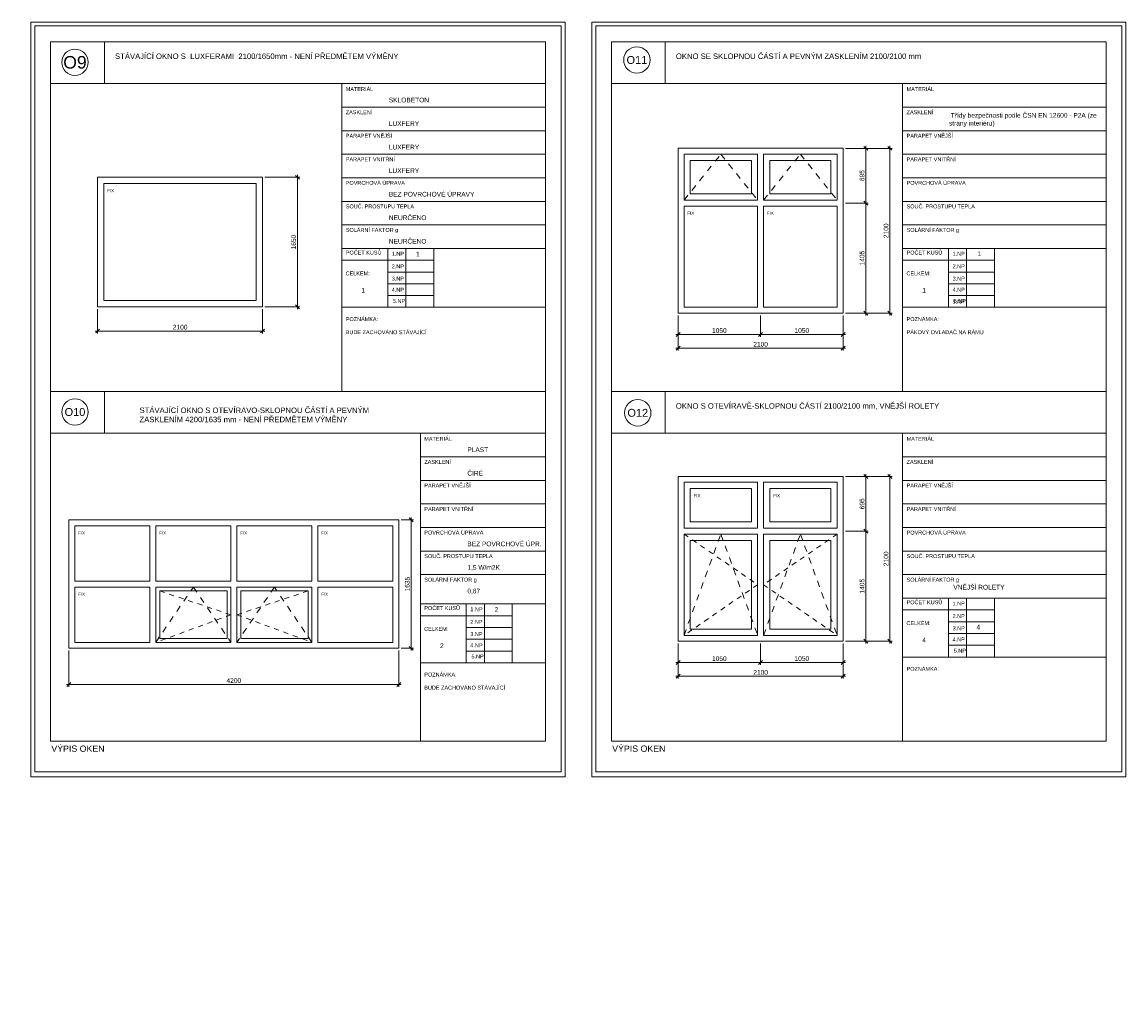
# Model space of a CAD drawing. Header units: millimetres. Extents: x 1370 to 200126, y -9734 to 86273.
# Tile 18 of 23: x 49982 to 64035, y 73678 to 86085. Entities that reach past the tile are written whole.
import ezdxf
from ezdxf.enums import TextEntityAlignment as Align

# ---------------------------------------------------------------- set-up
doc = ezdxf.new("R2010")
doc.units = ezdxf.units.MM
doc.linetypes.add('Čárka', pattern=[6.35, 3.175, -3.175])
doc.layers.get('0').update_dxf_attribs({"plot": 0})
doc.layers.add('000_NETISK', color=32, linetype='Continuous', lineweight=9, plot=False)
for name, color, linetype, lineweight in [('00_nove kce - slabe', 70, 'Continuous', 9), ('01_STAV_nove kce - slabe', 70, 'Continuous', 13), ('01_STAV_OKNA', 21, 'Continuous', 9), ('01_STAV_popis100', 4, 'Continuous', 13), ('AA_ROZPISKY', 7, 'Continuous', 15)]:
    doc.layers.add(name, color=color, linetype=linetype, lineweight=lineweight)
doc.layers.add('_ozn.místnosti', color=7, linetype='Continuous')
doc.styles.add('5.0 M50', font='arial.ttf', dxfattribs={"height": 250})
doc.styles.add('KCA', font='arial.ttf')
doc.styles.get("Standard").update_dxf_attribs({"font": 'arial.ttf'})
doc.dimstyles.new('AS20', dxfattribs={"dimtxt": 60, "dimasz": 50, "dimexe": 30, "dimexo": 30, "dimgap": 20, "dimtad": 0, "dimdec": 0, "dimrnd": 5, "dimdsep": 46, "dimtxsty": 'KCA', "dimblk1": 'OBLIQUE', "dimblk2": 'OBLIQUE', "dimsah": 1, "dimcen": 100, "dimdle": 30, "dimclrd": 256, "dimclre": 256, "dimclrt": 256, "dimadec": 0, "dimazin": 0, "dimtfac": 0.8, "dimtdec": 0, "dimtix": 1, "dimtmove": 1, "dimatfit": 0, "dimldrblk": 'OPEN', "dimfxl": 1, "dimtvp": 0.8, "dimtolj": 1, "dimlwd": -1, "dimlwe": -1, "dimarcsym": 0})

# ---------------------------------------------------------------- blocks, each defined once
blk = doc.blocks.new('BUBL1')
at = {"color": 0}
blk.add_circle((0, 0), 150, dxfattribs=at)
at = {"color": 0, "style": 'KCA'}
blk.add_attdef('x', text='', height=100, dxfattribs=at).set_placement((0, 0), align=Align.MIDDLE_CENTER)
blk = doc.blocks.new('_OBLIQUE')
at = {"color": 0, "linetype": 'ByBlock'}
blk.add_line((-0.5, -0.5), (0.5, 0.5), dxfattribs=at)
blk = doc.blocks.new('*D281')
at = {"layer": '01_STAV_popis100', "transparency": 16777216}
for p, q in [((50944, 82427), (50944, 82119)), ((53044, 82427), (53044, 82119)), ((50914, 82149), (53074, 82149))]:
    blk.add_line(p, q, dxfattribs=at)
at = {"layer": 'Defpoints', "color": 0, "transparency": 16777216}
for p in [(50944, 82457), (53044, 82457), (53044, 82149)]:
    blk.add_point(p, dxfattribs=at)
at = {"layer": '01_STAV_popis100', "transparency": 16777216, "xscale": 50, "yscale": 50, "zscale": 50, "rotation": 180}
blk.add_blockref('_OBLIQUE', (50944, 82149), dxfattribs=at)
at = {"layer": '01_STAV_popis100', "transparency": 16777216, "xscale": 50, "yscale": 50, "zscale": 50}
blk.add_blockref('_OBLIQUE', (53044, 82149), dxfattribs=at)
at = {"layer": '01_STAV_popis100', "transparency": 16777216, "insert": (51994, 82198), "char_height": 60, "attachment_point": 5, "style": 'KCA'}
blk.add_mtext('\\A1;2100', dxfattribs=at)
blk = doc.blocks.new('_OPEN')
at = {"color": 0, "linetype": 'ByBlock'}
for p, q in [((-1, 0.17), (0, 0)), ((0, 0), (-1, -0.17)), ((0, 0), (-1, 0))]:
    blk.add_line(p, q, dxfattribs=at)
blk = doc.blocks.new('*D282')
at = {"layer": '01_STAV_popis100', "transparency": 16777216}
for p, q in [((53074, 84107), (53518, 84107)), ((53488, 82427), (53488, 84137)), ((53074, 82457), (53518, 82457))]:
    blk.add_line(p, q, dxfattribs=at)
at = {"layer": 'Defpoints', "color": 0, "transparency": 16777216}
for p in [(53044, 84107), (53488, 84107), (53044, 82457)]:
    blk.add_point(p, dxfattribs=at)
at = {"layer": '01_STAV_popis100', "transparency": 16777216, "xscale": 50, "yscale": 50, "zscale": 50}
for p, rotation in [((53488, 84107), 90), ((53488, 82457), 270)]:
    blk.add_blockref('_OBLIQUE', p, dxfattribs=dict(at, rotation=rotation))
at = {"layer": '01_STAV_popis100', "transparency": 16777216, "insert": (53439, 83282), "char_height": 60, "attachment_point": 5, "rotation": 90, "style": 'KCA'}
blk.add_mtext('\\A1;1650', dxfattribs=at)
blk = doc.blocks.new('*D283')
at = {"layer": '01_STAV_popis100', "transparency": 16777216}
for p, q in [((50578, 78077), (50578, 77617)), ((54778, 78077), (54778, 77617)), ((50548, 77647), (54808, 77647))]:
    blk.add_line(p, q, dxfattribs=at)
at = {"layer": 'Defpoints', "color": 0, "transparency": 16777216}
for p in [(50578, 78107), (54778, 78107), (54778, 77647)]:
    blk.add_point(p, dxfattribs=at)
at = {"layer": '01_STAV_popis100', "transparency": 16777216, "xscale": 50, "yscale": 50, "zscale": 50, "rotation": 180}
blk.add_blockref('_OBLIQUE', (50578, 77647), dxfattribs=at)
at = {"layer": '01_STAV_popis100', "transparency": 16777216, "xscale": 50, "yscale": 50, "zscale": 50}
blk.add_blockref('_OBLIQUE', (54778, 77647), dxfattribs=at)
at = {"layer": '01_STAV_popis100', "transparency": 16777216, "insert": (52678, 77696), "char_height": 60, "attachment_point": 5, "style": 'KCA'}
blk.add_mtext('\\A1;4200', dxfattribs=at)
blk = doc.blocks.new('*D284')
at = {"layer": '01_STAV_popis100', "transparency": 16777216}
for p, q in [((54808, 79742), (54966, 79742)), ((54936, 78077), (54936, 79772)), ((54808, 78107), (54966, 78107))]:
    blk.add_line(p, q, dxfattribs=at)
at = {"layer": 'Defpoints', "color": 0, "transparency": 16777216}
for p in [(54778, 79742), (54936, 79742), (54778, 78107)]:
    blk.add_point(p, dxfattribs=at)
at = {"layer": '01_STAV_popis100', "transparency": 16777216, "xscale": 50, "yscale": 50, "zscale": 50}
for p, rotation in [((54936, 79742), 90), ((54936, 78107), 270)]:
    blk.add_blockref('_OBLIQUE', p, dxfattribs=dict(at, rotation=rotation))
at = {"layer": '01_STAV_popis100', "transparency": 16777216, "insert": (54887, 78925), "char_height": 60, "attachment_point": 5, "rotation": 90, "style": 'KCA'}
blk.add_mtext('\\A1;1635', dxfattribs=at)
blk = doc.blocks.new('*D285')
at = {"layer": '01_STAV_popis100', "transparency": 16777216}
for p, q in [((58334, 82346), (58334, 82076)), ((59384, 82346), (59384, 82076)), ((58304, 82106), (59414, 82106))]:
    blk.add_line(p, q, dxfattribs=at)
at = {"layer": 'Defpoints', "color": 0, "transparency": 16777216}
for p in [(58334, 82376), (59384, 82376), (59384, 82106)]:
    blk.add_point(p, dxfattribs=at)
at = {"layer": '01_STAV_popis100', "transparency": 16777216, "xscale": 50, "yscale": 50, "zscale": 50, "rotation": 180}
blk.add_blockref('_OBLIQUE', (58334, 82106), dxfattribs=at)
at = {"layer": '01_STAV_popis100', "transparency": 16777216, "xscale": 50, "yscale": 50, "zscale": 50}
blk.add_blockref('_OBLIQUE', (59384, 82106), dxfattribs=at)
at = {"layer": '01_STAV_popis100', "transparency": 16777216, "insert": (58859, 82155), "char_height": 60, "attachment_point": 5, "style": 'KCA'}
blk.add_mtext('\\A1;1050', dxfattribs=at)
blk = doc.blocks.new('*D286')
at = {"layer": '01_STAV_popis100', "transparency": 16777216}
for p, q in [((59384, 82346), (59384, 82076)), ((60434, 82346), (60434, 82076)), ((59354, 82106), (60464, 82106))]:
    blk.add_line(p, q, dxfattribs=at)
at = {"layer": 'Defpoints', "color": 0, "transparency": 16777216}
for p in [(59384, 82376), (60434, 82376), (60434, 82106)]:
    blk.add_point(p, dxfattribs=at)
at = {"layer": '01_STAV_popis100', "transparency": 16777216, "xscale": 50, "yscale": 50, "zscale": 50, "rotation": 180}
blk.add_blockref('_OBLIQUE', (59384, 82106), dxfattribs=at)
at = {"layer": '01_STAV_popis100', "transparency": 16777216, "xscale": 50, "yscale": 50, "zscale": 50}
blk.add_blockref('_OBLIQUE', (60434, 82106), dxfattribs=at)
at = {"layer": '01_STAV_popis100', "transparency": 16777216, "insert": (59909, 82155), "char_height": 60, "attachment_point": 5, "style": 'KCA'}
blk.add_mtext('\\A1;1050', dxfattribs=at)
blk = doc.blocks.new('*D247')
at = {"layer": '01_STAV_popis100', "transparency": 16777216}
for p, q in [((58334, 82346), (58334, 81900)), ((60434, 82346), (60434, 81900)), ((58304, 81930), (60464, 81930))]:
    blk.add_line(p, q, dxfattribs=at)
at = {"layer": 'Defpoints', "color": 0, "transparency": 16777216}
for p in [(58334, 82376), (60434, 82376), (60434, 81930)]:
    blk.add_point(p, dxfattribs=at)
at = {"layer": '01_STAV_popis100', "transparency": 16777216, "xscale": 50, "yscale": 50, "zscale": 50, "rotation": 180}
blk.add_blockref('_OBLIQUE', (58334, 81930), dxfattribs=at)
at = {"layer": '01_STAV_popis100', "transparency": 16777216, "xscale": 50, "yscale": 50, "zscale": 50}
blk.add_blockref('_OBLIQUE', (60434, 81930), dxfattribs=at)
at = {"layer": '01_STAV_popis100', "transparency": 16777216, "insert": (59384, 81980), "char_height": 60, "attachment_point": 5, "style": 'KCA'}
blk.add_mtext('\\A1;2100', dxfattribs=at)
blk = doc.blocks.new('*D287')
at = {"layer": '01_STAV_popis100', "transparency": 16777216}
for p, q in [((60464, 84476), (61060, 84476)), ((61030, 82346), (61030, 84506)), ((60464, 82376), (61060, 82376))]:
    blk.add_line(p, q, dxfattribs=at)
at = {"layer": 'Defpoints', "color": 0, "transparency": 16777216}
for p in [(60434, 84476), (61030, 84476), (60434, 82376)]:
    blk.add_point(p, dxfattribs=at)
at = {"layer": '01_STAV_popis100', "transparency": 16777216, "xscale": 50, "yscale": 50, "zscale": 50}
for p, rotation in [((61030, 84476), 90), ((61030, 82376), 270)]:
    blk.add_blockref('_OBLIQUE', p, dxfattribs=dict(at, rotation=rotation))
at = {"layer": '01_STAV_popis100', "transparency": 16777216, "insert": (60981, 83426), "char_height": 60, "attachment_point": 5, "rotation": 90, "style": 'KCA'}
blk.add_mtext('\\A1;2100', dxfattribs=at)
blk = doc.blocks.new('*D248')
at = {"layer": '01_STAV_popis100', "transparency": 16777216}
for p, q in [((60464, 83779), (60755, 83779)), ((60725, 82346), (60725, 83809)), ((60464, 82376), (60755, 82376))]:
    blk.add_line(p, q, dxfattribs=at)
at = {"layer": 'Defpoints', "color": 0, "transparency": 16777216}
for p in [(60434, 83779), (60725, 83779), (60434, 82376)]:
    blk.add_point(p, dxfattribs=at)
at = {"layer": '01_STAV_popis100', "transparency": 16777216, "xscale": 50, "yscale": 50, "zscale": 50}
for p, rotation in [((60725, 83779), 90), ((60725, 82376), 270)]:
    blk.add_blockref('_OBLIQUE', p, dxfattribs=dict(at, rotation=rotation))
at = {"layer": '01_STAV_popis100', "transparency": 16777216, "insert": (60676, 83078), "char_height": 60, "attachment_point": 5, "rotation": 90, "style": 'KCA'}
blk.add_mtext('\\A1;1405', dxfattribs=at)
blk = doc.blocks.new('*D249')
at = {"layer": '01_STAV_popis100', "transparency": 16777216}
for p, q in [((60464, 84476), (60755, 84476)), ((60725, 83749), (60725, 84506)), ((60464, 83779), (60755, 83779))]:
    blk.add_line(p, q, dxfattribs=at)
at = {"layer": 'Defpoints', "color": 0, "transparency": 16777216}
for p in [(60434, 84476), (60725, 84476), (60434, 83779)]:
    blk.add_point(p, dxfattribs=at)
at = {"layer": '01_STAV_popis100', "transparency": 16777216, "xscale": 50, "yscale": 50, "zscale": 50}
for p, rotation in [((60725, 84476), 90), ((60725, 83779), 270)]:
    blk.add_blockref('_OBLIQUE', p, dxfattribs=dict(at, rotation=rotation))
at = {"layer": '01_STAV_popis100', "transparency": 16777216, "insert": (60676, 84128), "char_height": 60, "attachment_point": 5, "rotation": 90, "style": 'KCA'}
blk.add_mtext('\\A1;695', dxfattribs=at)
blk = doc.blocks.new('*D288')
at = {"layer": '01_STAV_popis100', "transparency": 16777216}
for p, q in [((58334, 78167), (58334, 77897)), ((59384, 78167), (59384, 77897)), ((58304, 77927), (59414, 77927))]:
    blk.add_line(p, q, dxfattribs=at)
at = {"layer": 'Defpoints', "color": 0, "transparency": 16777216}
for p in [(58334, 78197), (59384, 78197), (59384, 77927)]:
    blk.add_point(p, dxfattribs=at)
at = {"layer": '01_STAV_popis100', "transparency": 16777216, "xscale": 50, "yscale": 50, "zscale": 50, "rotation": 180}
blk.add_blockref('_OBLIQUE', (58334, 77927), dxfattribs=at)
at = {"layer": '01_STAV_popis100', "transparency": 16777216, "xscale": 50, "yscale": 50, "zscale": 50}
blk.add_blockref('_OBLIQUE', (59384, 77927), dxfattribs=at)
at = {"layer": '01_STAV_popis100', "transparency": 16777216, "insert": (58859, 77976), "char_height": 60, "attachment_point": 5, "style": 'KCA'}
blk.add_mtext('\\A1;1050', dxfattribs=at)
blk = doc.blocks.new('*D289')
at = {"layer": '01_STAV_popis100', "transparency": 16777216}
for p, q in [((59384, 78167), (59384, 77897)), ((60434, 78167), (60434, 77897)), ((59354, 77927), (60464, 77927))]:
    blk.add_line(p, q, dxfattribs=at)
at = {"layer": 'Defpoints', "color": 0, "transparency": 16777216}
for p in [(59384, 78197), (60434, 78197), (60434, 77927)]:
    blk.add_point(p, dxfattribs=at)
at = {"layer": '01_STAV_popis100', "transparency": 16777216, "xscale": 50, "yscale": 50, "zscale": 50, "rotation": 180}
blk.add_blockref('_OBLIQUE', (59384, 77927), dxfattribs=at)
at = {"layer": '01_STAV_popis100', "transparency": 16777216, "xscale": 50, "yscale": 50, "zscale": 50}
blk.add_blockref('_OBLIQUE', (60434, 77927), dxfattribs=at)
at = {"layer": '01_STAV_popis100', "transparency": 16777216, "insert": (59909, 77976), "char_height": 60, "attachment_point": 5, "style": 'KCA'}
blk.add_mtext('\\A1;1050', dxfattribs=at)
blk = doc.blocks.new('*D250')
at = {"layer": '01_STAV_popis100', "transparency": 16777216}
for p, q in [((58334, 78167), (58334, 77721)), ((60434, 78167), (60434, 77721)), ((58304, 77751), (60464, 77751))]:
    blk.add_line(p, q, dxfattribs=at)
at = {"layer": 'Defpoints', "color": 0, "transparency": 16777216}
for p in [(58334, 78197), (60434, 78197), (60434, 77751)]:
    blk.add_point(p, dxfattribs=at)
at = {"layer": '01_STAV_popis100', "transparency": 16777216, "xscale": 50, "yscale": 50, "zscale": 50, "rotation": 180}
blk.add_blockref('_OBLIQUE', (58334, 77751), dxfattribs=at)
at = {"layer": '01_STAV_popis100', "transparency": 16777216, "xscale": 50, "yscale": 50, "zscale": 50}
blk.add_blockref('_OBLIQUE', (60434, 77751), dxfattribs=at)
at = {"layer": '01_STAV_popis100', "transparency": 16777216, "insert": (59384, 77800), "char_height": 60, "attachment_point": 5, "style": 'KCA'}
blk.add_mtext('\\A1;2100', dxfattribs=at)
blk = doc.blocks.new('*D290')
at = {"layer": '01_STAV_popis100', "transparency": 16777216}
for p, q in [((60464, 80297), (61060, 80297)), ((61030, 78167), (61030, 80327)), ((60464, 78197), (61060, 78197))]:
    blk.add_line(p, q, dxfattribs=at)
at = {"layer": 'Defpoints', "color": 0, "transparency": 16777216}
for p in [(60434, 80297), (61030, 80297), (60434, 78197)]:
    blk.add_point(p, dxfattribs=at)
at = {"layer": '01_STAV_popis100', "transparency": 16777216, "xscale": 50, "yscale": 50, "zscale": 50}
for p, rotation in [((61030, 80297), 90), ((61030, 78197), 270)]:
    blk.add_blockref('_OBLIQUE', p, dxfattribs=dict(at, rotation=rotation))
at = {"layer": '01_STAV_popis100', "transparency": 16777216, "insert": (60981, 79247), "char_height": 60, "attachment_point": 5, "rotation": 90, "style": 'KCA'}
blk.add_mtext('\\A1;2100', dxfattribs=at)
blk = doc.blocks.new('*D251')
at = {"layer": '01_STAV_popis100', "transparency": 16777216}
for p, q in [((60464, 79600), (60755, 79600)), ((60725, 78167), (60725, 79630)), ((60464, 78197), (60755, 78197))]:
    blk.add_line(p, q, dxfattribs=at)
at = {"layer": 'Defpoints', "color": 0, "transparency": 16777216}
for p in [(60434, 79600), (60725, 79600), (60434, 78197)]:
    blk.add_point(p, dxfattribs=at)
at = {"layer": '01_STAV_popis100', "transparency": 16777216, "xscale": 50, "yscale": 50, "zscale": 50}
for p, rotation in [((60725, 79600), 90), ((60725, 78197), 270)]:
    blk.add_blockref('_OBLIQUE', p, dxfattribs=dict(at, rotation=rotation))
at = {"layer": '01_STAV_popis100', "transparency": 16777216, "insert": (60676, 78898), "char_height": 60, "attachment_point": 5, "rotation": 90, "style": 'KCA'}
blk.add_mtext('\\A1;1405', dxfattribs=at)
blk = doc.blocks.new('*D252')
at = {"layer": '01_STAV_popis100', "transparency": 16777216}
for p, q in [((60464, 80297), (60755, 80297)), ((60725, 79570), (60725, 80327)), ((60464, 79600), (60755, 79600))]:
    blk.add_line(p, q, dxfattribs=at)
at = {"layer": 'Defpoints', "color": 0, "transparency": 16777216}
for p in [(60434, 80297), (60725, 80297), (60434, 79600)]:
    blk.add_point(p, dxfattribs=at)
at = {"layer": '01_STAV_popis100', "transparency": 16777216, "xscale": 50, "yscale": 50, "zscale": 50}
for p, rotation in [((60725, 80297), 90), ((60725, 79600), 270)]:
    blk.add_blockref('_OBLIQUE', p, dxfattribs=dict(at, rotation=rotation))
at = {"layer": '01_STAV_popis100', "transparency": 16777216, "insert": (60676, 79948), "char_height": 60, "attachment_point": 5, "rotation": 90, "style": 'KCA'}
blk.add_mtext('\\A1;695', dxfattribs=at)

msp = doc.modelspace()

# ---------------------------------------------------------------- linework, layer by layer
at = {"layer": '000_NETISK', "color": 7, "ltscale": 1000}
for points in [[(50095, 86084.8), (50095, 76467.7), (56895, 76467.7), (56895, 86084.8)], [(50095, 76467.7), (56895, 76467.7), (56895, 86084.8), (50095, 86084.8)], [(50145, 86034.8), (50145, 76535.3), (56845, 76535.3), (56845, 86034.8)], [(57235, 86084.8), (57235, 76467.7), (64035, 76467.7), (64035, 86084.8)], [(57235, 76467.7), (64035, 76467.7), (64035, 86084.8), (57235, 86084.8)], [(57285, 86034.8), (57285, 76535.3), (63985, 76535.3), (63985, 86034.8)]]:
    msp.add_lwpolyline(points, close=True, dxfattribs=at)
at = {"layer": '00_nove kce - slabe', "color": 7, "linetype": 'Čárka', "ltscale": 20}
for points in [[(58409, 79562.1), (59346.5, 78917.1), (58409, 78272.1)], [(60359, 79562.1), (59421.5, 78917.1), (60359, 78272.1)], [(51734.5, 78837), (52640.8, 78534.5), (51684.5, 78182)], [(53622, 78837), (52715.8, 78534.5), (53672, 78182)]]:
    msp.add_lwpolyline(points, dxfattribs=at)
at = {"layer": '01_STAV_nove kce - slabe', "color": 7}
for points in [[(58334, 84476.4), (58334, 82376.4), (60434, 82376.4), (60434, 84476.4)], [(58409, 84401.4), (58409, 83816.4), (59346.5, 83816.4), (59346.5, 84401.4)], [(58489, 84321.4), (58489, 83896.4), (59266.5, 83896.4), (59266.5, 84321.4)], [(60359, 84401.4), (60359, 83816.4), (59421.5, 83816.4), (59421.5, 84401.4)], [(60279, 84321.4), (60279, 83896.4), (59501.5, 83896.4), (59501.5, 84321.4)], [(50943.6, 84107.5), (50943.6, 82457.5), (53043.6, 82457.5), (53043.6, 84107.5)], [(51023.6, 84027.5), (51023.6, 82537.5), (52963.6, 82537.5), (52963.6, 84027.5)], [(59346.5, 83741.4), (58409, 83741.4), (58409, 82451.4), (59346.5, 82451.4)], [(60359, 83741.4), (59421.5, 83741.4), (59421.5, 82451.4), (60359, 82451.4)], [(58334, 80297.1), (58334, 78197.1), (60434, 78197.1), (60434, 80297.1)], [(58409, 80222.1), (58409, 79637.1), (59346.5, 79637.1), (59346.5, 80222.1)], [(58489, 80142.1), (58489, 79717.1), (59266.5, 79717.1), (59266.5, 80142.1)], [(60359, 80222.1), (60359, 79637.1), (59421.5, 79637.1), (59421.5, 80222.1)], [(60279, 80142.1), (60279, 79717.1), (59501.5, 79717.1), (59501.5, 80142.1)], [(54778.3, 78107), (50578.3, 78107), (50578.3, 79742), (54778.3, 79742)], [(51609.5, 78962), (50653.3, 78962), (50653.3, 79667), (51609.5, 79667)], [(52640.8, 78962), (51684.5, 78962), (51684.5, 79667), (52640.8, 79667)], [(53672, 78962), (52715.8, 78962), (52715.8, 79667), (53672, 79667)], [(54703.3, 78962), (53747, 78962), (53747, 79667), (54703.3, 79667)], [(59346.5, 79562.1), (58409, 79562.1), (58409, 78272.1), (59346.5, 78272.1)], [(60359, 79562.1), (59421.5, 79562.1), (59421.5, 78272.1), (60359, 78272.1)], [(59266.5, 79482.1), (58489, 79482.1), (58489, 78352.1), (59266.5, 78352.1)], [(60279, 79482.1), (59501.5, 79482.1), (59501.5, 78352.1), (60279, 78352.1)], [(51609.5, 78182), (50653.3, 78182), (50653.3, 78887), (51609.5, 78887)], [(52640.8, 78182), (51684.5, 78182), (51684.5, 78887), (52640.8, 78887)], [(53672, 78182), (52715.8, 78182), (52715.8, 78887), (53672, 78887)], [(54703.3, 78182), (53747, 78182), (53747, 78887), (54703.3, 78887)], [(52590.8, 78232), (51734.5, 78232), (51734.5, 78837), (52590.8, 78837)], [(53622, 78232), (52765.8, 78232), (52765.8, 78837), (53622, 78837)]]:
    msp.add_lwpolyline(points, close=True, dxfattribs=at)
at = {"layer": '01_STAV_nove kce - slabe', "color": 7, "linetype": 'Čárka', "ltscale": 25}
for points in [[(58409, 83816.4), (58877.7, 84401.4), (59346.5, 83816.4)], [(59421.5, 83816.4), (59890.2, 84401.4), (60359, 83816.4)], [(58409, 78272.1), (58877.7, 79562.1), (59346.5, 78272.1)], [(59421.5, 78272.1), (59890.2, 79562.1), (60359, 78272.1)], [(51684.5, 78182), (52162.7, 78887), (52640.8, 78182)], [(53672, 78182), (53193.9, 78887), (52715.8, 78182)]]:
    msp.add_lwpolyline(points, dxfattribs=at)
at = {"layer": '01_STAV_popis100', "color": 7, "ltscale": 1000}
for p, q in [((51030, 85834.8), (51030, 85300.8)), ((58170, 85834.8), (58170, 85300.8)), ((50345, 85300.8), (56645, 85300.8)), ((54052, 85300.8), (54052, 81377.3)), ((57485, 85300.8), (63785, 85300.8)), ((61192, 85300.8), (61192, 81377.3)), ((61192, 85300.8), (61192, 81377.3)), ((54052, 85000.8), (56645, 85000.8)), ((61192, 85000.8), (63785, 85000.8)), ((61192, 85000.8), (63785, 85000.8)), ((54052, 84700.8), (56645, 84700.8)), ((61192, 84700.8), (63785, 84700.8)), ((61192, 84700.8), (63785, 84700.8)), ((54052, 84400.8), (56645, 84400.8)), ((61192, 84400.8), (63785, 84400.8)), ((61192, 84400.8), (63785, 84400.8)), ((54052, 84100.8), (56645, 84100.8)), ((61192, 84100.8), (63785, 84100.8)), ((61192, 84100.8), (63785, 84100.8)), ((54052, 83800.8), (56645, 83800.8)), ((61192, 83800.8), (63785, 83800.8)), ((61192, 83800.8), (63785, 83800.8)), ((54052, 83500.8), (56645, 83500.8)), ((61192, 83500.8), (63785, 83500.8)), ((61192, 83500.8), (63785, 83500.8)), ((54052, 83200.8), (56645, 83200.8)), ((54637.5, 83200.8), (54637.5, 82450.8)), ((54867, 83200.8), (54867, 82450.8)), ((55223, 83200.8), (55223, 82450.8)), ((61192, 83200.8), (63785, 83200.8)), ((61192, 83200.8), (63785, 83200.8)), ((61777.5, 83200.8), (61777.5, 82450.8)), ((61777.5, 83200.8), (61777.5, 82450.8)), ((62007, 83200.8), (62007, 82450.8)), ((62007, 83200.8), (62007, 82450.8)), ((62363, 83200.8), (62363, 82450.8)), ((62363, 83200.8), (62363, 82450.8)), ((54052, 83050.8), (55223, 83050.8)), ((61192, 83050.8), (62363, 83050.8)), ((61192, 83050.8), (62363, 83050.8)), ((54637.5, 82900.8), (55223, 82900.8)), ((61777.5, 82900.8), (62363, 82900.8)), ((61777.5, 82900.8), (62363, 82900.8)), ((54637.5, 82750.8), (55223, 82750.8)), ((61777.5, 82750.8), (62363, 82750.8)), ((61777.5, 82750.8), (62363, 82750.8)), ((54637.5, 82600.8), (55223, 82600.8)), ((61777.5, 82600.8), (62363, 82600.8)), ((61777.5, 82600.8), (62363, 82600.8)), ((54052, 82450.8), (56645, 82450.8)), ((61192, 82450.8), (63785, 82450.8)), ((61192, 82450.8), (63785, 82450.8)), ((50345, 81379.8), (56645, 81379.8)), ((51030, 81379.8), (51030, 80845.8)), ((57485, 81379.8), (63785, 81379.8)), ((58170, 81379.8), (58170, 80845.8)), ((50345, 80845.8), (56645, 80845.8)), ((55052, 80845.8), (55052, 76922.3)), ((57485, 80845.8), (63785, 80845.8)), ((61192, 80845.8), (61192, 76922.3)), ((55052, 80545.8), (56645, 80545.8)), ((61192, 80545.8), (63785, 80545.8)), ((55052, 80245.8), (56645, 80245.8)), ((61192, 80245.8), (63785, 80245.8)), ((55052, 79945.8), (56645, 79945.8)), ((61192, 79945.8), (63785, 79945.8)), ((55052, 79645.8), (56645, 79645.8)), ((61192, 79645.8), (63785, 79645.8)), ((55052, 79345.8), (56645, 79345.8)), ((61192, 79345.8), (63785, 79345.8)), ((55052, 79045.8), (56645, 79045.8)), ((61192, 79045.8), (63785, 79045.8)), ((61192, 78745.8), (63785, 78745.8)), ((61777.5, 78745.8), (61777.5, 77995.8)), ((62007, 78745.8), (62007, 77995.8)), ((62363, 78745.8), (62363, 77995.8)), ((55052, 78672.3), (56645, 78672.3)), ((55637.5, 78672.3), (55637.5, 77922.3)), ((55867, 78672.3), (55867, 77922.3)), ((56223, 78672.3), (56223, 77922.3)), ((61192, 78595.8), (62363, 78595.8)), ((55052, 78522.3), (56223, 78522.3)), ((61777.5, 78445.8), (62363, 78445.8)), ((55637.5, 78372.3), (56223, 78372.3)), ((61777.5, 78295.8), (62363, 78295.8)), ((55637.5, 78222.3), (56223, 78222.3)), ((61777.5, 78145.8), (62363, 78145.8)), ((55637.5, 78072.3), (56223, 78072.3)), ((55052, 77922.3), (56645, 77922.3)), ((61192, 77995.8), (63785, 77995.8)), ((57485, 76924.8), (63785, 76924.8))]:
    msp.add_line(p, q, dxfattribs=at)
for points in [[(50345, 85834.8), (50345, 76924.8), (56645, 76924.8), (56645, 85834.8)], [(57485, 85834.8), (57485, 76924.8), (63785, 76924.8), (63785, 85834.8)]]:
    msp.add_lwpolyline(points, close=True, dxfattribs=at)

# ---------------------------------------------------------------- block references
at = {"layer": '01_STAV_OKNA', "color": 7}
ref = msp.add_blockref('BUBL1', (50655.2, 85572.3), dxfattribs=dict(at, xscale=1.119999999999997, yscale=1.119999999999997, zscale=1.119999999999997, rotation=359.994372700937))
ref.add_attrib('x', 'O9', dxfattribs={"layer": '0', "height": 160, "rotation": 359.99437, "style": 'KCA'}).set_placement((50655.2, 85572.3), align=Align.MIDDLE_CENTER)
ref = msp.add_blockref('BUBL1', (57809.3, 85602), dxfattribs=dict(at, xscale=1.119999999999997, yscale=1.119999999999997, zscale=1.119999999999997, rotation=359.994372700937))
ref.add_attrib('x', 'O11', dxfattribs={"layer": '0', "height": 100, "rotation": 359.99437, "style": 'KCA'}).set_placement((57809.3, 85602), align=Align.MIDDLE_CENTER)
ref = msp.add_blockref('BUBL1', (50655.2, 81117.3), dxfattribs=dict(at, xscale=1.119999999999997, yscale=1.119999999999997, zscale=1.119999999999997, rotation=359.994372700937))
ref.add_attrib('x', 'O10', dxfattribs={"layer": '0', "height": 100, "rotation": 359.99437, "style": 'KCA'}).set_placement((50655.2, 81117.3), align=Align.MIDDLE_CENTER)
ref = msp.add_blockref('BUBL1', (57820.3, 81106.9), dxfattribs=dict(at, xscale=1.119999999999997, yscale=1.119999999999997, zscale=1.119999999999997, rotation=359.994372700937))
ref.add_attrib('x', 'O12', dxfattribs={"layer": '0', "height": 100, "rotation": 359.99437, "style": 'KCA'}).set_placement((57820.3, 81106.9), align=Align.MIDDLE_CENTER)

# ---------------------------------------------------------------- texts
at = {"layer": '_ozn.místnosti', "color": 7, "attachment_point": 1, "rotation": 359.99437, "style": '5.0 M50'}
for s, width, gutter_width, heights, insert, char_height in [('\\A1;STÁVAJÍCÍ OKNO S  LUXFERAMI  2100/1650mm - NENÍ PŘEDMĚTEM VÝMĚNY', 4481.169, 1250, [0], (51165.3, 85684.3), 70), ('\\A1;OKNO SE SKLOPNOU ČÁSTÍ A PEVNÝM ZASKLENÍM 2100/2100 mm', 3185.769, 1250, [0], (58305.3, 85684.3), 70), ('MATERIÁL', 672.312, 1250, [0], (54103, 85255.9), 50), ('MATERIÁL', 672.312, 1250, [0], (61243, 85255.9), 50), ('SKLOBETON', 1442.998, 1250, [0], (54650.5, 85121.8), 60), ('ZASKLENÍ', 672.312, 1250, [0], (54103, 84961.4), 50), ('ZASKLENÍ', 672.312, 1250, [0], (61243, 84961.4), 50), ('ZASKLENÍ', 672.312, 1250, [0], (61243, 84961.4), 50), (' Třídy bezpečnosti podle ČSN EN 12600 - P2A (ze strany interiéru)', 1944.94, 1250, [250.9], (61781.8, 84926.6), 60), ('LUXFERY', 1442.998, 1250, [0], (54650.5, 84821.8), 60), ('PARAPET VNĚJŠÍ', 942.754, 1250, [0], (54103, 84661.4), 50), ('PARAPET VNĚJŠÍ', 942.754, 1250, [0], (61243, 84661.4), 50), ('PARAPET VNĚJŠÍ', 942.754, 1250, [0], (61243, 84661.4), 50), ('LUXFERY', 1442.998, 1250, [0], (54650.5, 84521.8), 60), ('PARAPET VNITŘNÍ', 942.754, 1250, [0], (54103, 84361.4), 50), ('PARAPET VNITŘNÍ', 942.754, 1250, [0], (61243, 84361.4), 50), ('PARAPET VNITŘNÍ', 942.754, 1250, [0], (61243, 84361.4), 50), ('LUXFERY', 1442.998, 1250, [0], (54650.5, 84221.8), 60), ('POVRCHOVÁ ÚPRAVA', 1088.492, 1250, [0], (54103, 84061.4), 50), ('POVRCHOVÁ ÚPRAVA', 1088.492, 1250, [0], (61243, 84061.4), 50), ('POVRCHOVÁ ÚPRAVA', 1088.492, 1250, [0], (61243, 84061.4), 50), ('FIX', 705.887, 12.5, [0], (51066.5, 83957.5), 40), ('BEZ POVRCHOVÉ ÚPRAVY', 1442.998, 1250, [0], (54650.5, 83921.8), 60), ('SOUČ. PROSTUPU TEPLA', 942.754, 1250, [0], (54103, 83761.4), 50), ('SOUČ. PROSTUPU TEPLA', 942.754, 1250, [0], (61243, 83761.4), 50), ('SOUČ. PROSTUPU TEPLA', 942.754, 1250, [0], (61243, 83761.4), 50), ('NEURČENO', 1442.998, 1250, [0], (54650.5, 83621.8), 60), ('FIX', 705.887, 12.5, [0], (58451.9, 83671.4), 40), ('FIX', 705.887, 12.5, [0], (59464.4, 83671.4), 40), ('SOLÁRNÍ FAKTOR g', 942.754, 1250, [0], (54103, 83461.4), 50), ('SOLÁRNÍ FAKTOR g', 942.754, 1250, [0], (61243, 83461.4), 50), ('SOLÁRNÍ FAKTOR g', 942.754, 1250, [0], (61243, 83461.4), 50), ('NEURČENO', 1442.998, 1250, [0], (54650.5, 83321.8), 60), ('POČET KUSŮ', 942.754, 1250, [0], (54103, 83173.4), 50), ('1.NP', 942.754, 1250, [0], (54688.5, 83157.9), 50), ('1', 1526.496, 1250, [60.2], (54997.9, 83160.1), 60), ('POČET KUSŮ', 942.754, 1250, [0], (61243, 83173.4), 50), ('POČET KUSŮ', 942.754, 1250, [0], (61243, 83173.4), 50), ('1.NP', 942.754, 1250, [0], (61828.5, 83157.9), 50), ('1.NP', 942.754, 1250, [0], (61828.5, 83157.9), 50), ('1', 1526.496, 1250, [60.2], (62146.5, 83162.8), 60), ('2.NP', 942.754, 1250, [0], (54688.5, 82997.8), 50), ('2.NP', 942.754, 1250, [0], (61828.5, 82997.8), 50), ('2.NP', 942.754, 1250, [0], (61828.5, 82997.8), 50), ('CELKEM:', 942.754, 1250, [0], (54101, 82907.9), 50), ('3.NP', 942.754, 1250, [0], (54688.5, 82841.4), 50), ('CELKEM:', 942.754, 1250, [0], (61241, 82907.9), 50), ('CELKEM:', 942.754, 1250, [0], (61241, 82907.9), 50), ('3.NP', 942.754, 1250, [0], (61828.5, 82841.4), 50), ('3.NP', 942.754, 1250, [0], (61828.5, 82841.4), 50), ('1', 1526.496, 1250, [0], (54302.5, 82698.3), 60), ('4.NP', 942.754, 1250, [0], (54688.5, 82699.8), 50), ('1', 1526.496, 1250, [0], (61442.5, 82698.3), 60), ('4.NP', 942.754, 1250, [0], (61828.5, 82699.8), 50), ('4.NP', 942.754, 1250, [0], (61828.5, 82699.8), 50), ('5.NP', 942.754, 1250, [0], (54703, 82556.5), 50), ('5.NP', 942.754, 1250, [0], (61828.5, 82548.1), 50), ('5.NP', 942.754, 1250, [0], (61843, 82556.5), 50), ('POZNÁMKA:\\P\\PBUDE ZACHOVÁNO STÁVAJÍCÍ', 1737.205, 1250, [399.7], (54103, 82325.6), 50), ('POZNÁMKA:', 942.754, 1250, [0], (61243, 82325.6), 50), ('POZNÁMKA: \\P\\PPÁKOVÝ OVLADAČ NA RÁMU', 2001.001, 1250, [462.5], (61243, 82325.6), 50), ('\\A1;OKNO S OTEVÍRAVĚ-SKLOPNOU ČÁSTÍ 2100/2100 mm, VNĚJŠÍ ROLETY', 3185.769, 1250, [0], (58305.3, 81229.3), 70), ('\\A1;STÁVAJÍCÍ OKNO S OTEVÍRAVO-SKLOPNOU ČÁSTÍ A PEVNÝM ZASKLENÍM 4200/1635 mm - NENÍ PŘEDMĚTEM VÝMĚNY', 3185.769, 1250, [0], (51477, 81174), 70), ('MATERIÁL', 672.312, 1250, [0], (55103, 80800.9), 50), ('MATERIÁL', 672.312, 1250, [0], (61243, 80800.9), 50), ('PLAST', 1442.998, 1250, [0], (55650.5, 80666.8), 60), ('ZASKLENÍ', 672.312, 1250, [0], (55103, 80506.4), 50), ('ČIRÉ', 1442.998, 1250, [0], (55650.5, 80366.8), 60), ('ZASKLENÍ', 672.312, 1250, [0], (61243, 80506.4), 50), ('PARAPET VNĚJŠÍ', 942.754, 1250, [0], (55103, 80206.4), 50), ('PARAPET VNĚJŠÍ', 942.754, 1250, [0], (61243, 80206.4), 50), ('FIX', 705.887, 12.5, [0], (58531.9, 80072.1), 40), ('FIX', 705.887, 12.5, [0], (59544.4, 80072.1), 40), ('PARAPET VNITŘNÍ', 942.754, 1250, [0], (55103, 79906.4), 50), ('PARAPET VNITŘNÍ', 942.754, 1250, [0], (61243, 79906.4), 50), ('FIX', 705.887, 12.5, [0], (50696.2, 79597), 40), ('FIX', 705.887, 12.5, [0], (51727.4, 79597), 40), ('FIX', 705.887, 12.5, [0], (52758.7, 79597), 40), ('FIX', 705.887, 12.5, [0], (53789.9, 79597), 40), ('POVRCHOVÁ ÚPRAVA', 1088.492, 1250, [0], (55103, 79606.4), 50), ('POVRCHOVÁ ÚPRAVA', 1088.492, 1250, [0], (61243, 79606.4), 50), ('BEZ POVRCHOVÉ ÚPR.', 1442.998, 1250, [0], (55650.5, 79466.8), 60), ('SOUČ. PROSTUPU TEPLA', 942.754, 1250, [0], (55103, 79306.4), 50), ('SOUČ. PROSTUPU TEPLA', 942.754, 1250, [0], (61243, 79306.4), 50), ('1,5 W/m2K', 1442.998, 1250, [0], (55650.5, 79166.8), 60), ('SOLÁRNÍ FAKTOR g', 942.754, 1250, [0], (55103, 79006.4), 50), ('SOLÁRNÍ FAKTOR g', 942.754, 1250, [0], (61243, 79006.4), 50), ('0,67', 1442.998, 1250, [0], (55650.5, 78866.8), 60), ('VNĚJŠÍ ROLETY', 1944.94, 1250, [250.9], (61837.6, 78915.8), 60), ('FIX', 705.887, 12.5, [0], (50696.2, 78817), 40), ('FIX', 705.887, 12.5, [0], (53789.9, 78817), 40), ('POČET KUSŮ', 942.754, 1250, [0], (61243, 78718.4), 50), ('1.NP', 942.754, 1250, [0], (61828.5, 78702.9), 50), ('POČET KUSŮ', 942.754, 1250, [0], (55103, 78644.9), 50), ('1.NP', 942.754, 1250, [0], (55688.5, 78629.4), 50), ('2', 1526.496, 1250, [60.2], (55997.9, 78631.6), 60), ('2.NP', 942.754, 1250, [0], (55688.5, 78469.3), 50), ('CELKEM:', 942.754, 1250, [0], (61241, 78452.9), 50), ('2.NP', 942.754, 1250, [0], (61828.5, 78542.8), 50), ('CELKEM:', 942.754, 1250, [0], (55101, 78379.4), 50), ('3.NP', 942.754, 1250, [0], (55688.5, 78312.9), 50), ('3.NP', 942.754, 1250, [0], (61828.5, 78386.4), 50), ('4', 1526.496, 1250, [60.2], (62132.1, 78406), 60), ('2', 1526.496, 1250, [0], (55302.5, 78169.8), 60), ('4.NP', 942.754, 1250, [0], (55688.5, 78171.3), 50), ('4', 1526.496, 1250, [0], (61442.5, 78243.3), 60), ('4.NP', 942.754, 1250, [0], (61828.5, 78244.8), 50), ('5.NP', 942.754, 1250, [0], (55703, 78028), 50), ('5.NP', 942.754, 1250, [0], (61843, 78101.5), 50), ('POZNÁMKA:', 942.754, 1250, [0], (61243, 77870.6), 50), ('POZNÁMKA:\\P\\PBUDE ZACHOVÁNO STÁVAJÍCÍ', 1187.787, 1250, [334.3], (55103, 77797.1), 50), ('VÝPIS OKEN', 1635, 1250, [0], (50355, 76868.5), 80), ('VÝPIS OKEN', 1635, 1250, [0], (57495, 76868.5), 80)]:
    msp.add_mtext_dynamic_manual_height_columns(s, width=width, gutter_width=gutter_width, heights=heights, dxfattribs=dict(at, insert=insert, char_height=char_height))
at = {"layer": 'AA_ROZPISKY', "color": 7, "insert": (8905.3, 74585.1), "char_height": 93.333, "attachment_point": 1, "rotation": 359.99437}
msp.add_mtext_dynamic_manual_height_columns('\\pi507.99;{\\W0.7;\\C256;Lublaňská 1002/9, 120 00 Praha 2\\P\\pi496.65,t1430,1523.3;IČO: 29136440 | +420 736 630 021\\P\\pi541.79,t1475.1,2501.8;www.ecoten.cz | info@ecoten.cz\\H1.0805x; }', width=2400.007, gutter_width=150, heights=[0], dxfattribs=at)

# ---------------------------------------------------------------- dimensions: what is measured, and where the dimension line sits
at = {"layer": '01_STAV_popis100', "color": 7}
for base, p1, p2, picture, middle in [((61029.5, 84476.4), (60434, 82376.4), (60434, 84476.4), '*D287', (60980.5, 83426.4)), ((60724.722388, 84476.3985153), (60433.9583925, 83778.8985153), (60433.9583925, 84476.3985153), '*D249', (60675.7073812, 84127.6485153)), ((53487.8, 84107.5), (53043.6, 82457.5), (53043.6, 84107.5), '*D282', (53438.8, 83282.5)), ((60724.722388, 83778.8985153), (60433.9583925, 82376.3985153), (60433.9583925, 83778.8985153), '*D248', (60675.7073812, 83077.6485153)), ((61029.5, 80297.1), (60434, 78197.1), (60434, 80297.1), '*D290', (60980.5, 79247.1)), ((60724.722388, 80297.0833754), (60433.9583925, 79599.5833754), (60433.9583925, 80297.0833754), '*D252', (60675.7073812, 79948.3333754)), ((54935.6, 79742), (54778.3, 78107), (54778.3, 79742), '*D284', (54886.6, 78924.5)), ((60724.722388, 79599.5833754), (60433.9583925, 78197.0833754), (60433.9583925, 79599.5833754), '*D251', (60675.7073812, 78898.3333754))]:
    dim = msp.add_linear_dim(base=base, p1=p1, p2=p2, angle=90, dimstyle='AS20', dxfattribs=at)
    dim.commit()
    dim.dimension.update_dxf_attribs({"geometry": picture, "text_midpoint": middle})
for base, p1, p2, picture, middle in [((53043.6, 82148.8), (50943.6, 82457.5), (53043.6, 82457.5), '*D281', (51993.6, 82197.8)), ((59384, 82106.4), (58334, 82376.4), (59384, 82376.4), '*D285', (58859, 82155.4)), ((60434, 81930.5), (58334, 82376.4), (60434, 82376.4), '*D247', (59384, 81979.5)), ((60434, 82106.4), (59384, 82376.4), (60434, 82376.4), '*D286', (59909, 82155.4)), ((59384, 77927.1), (58334, 78197.1), (59384, 78197.1), '*D288', (58859, 77976.1)), ((60434, 77751.2), (58334, 78197.1), (60434, 78197.1), '*D250', (59384, 77800.2)), ((60434, 77927.1), (59384, 78197.1), (60434, 78197.1), '*D289', (59909, 77976.1)), ((54778.3, 77646.9), (50578.3, 78107), (54778.3, 78107), '*D283', (52678.3, 77696))]:
    dim = msp.add_linear_dim(base=base, p1=p1, p2=p2, dimstyle='AS20', dxfattribs=at)
    dim.commit()
    dim.dimension.update_dxf_attribs({"geometry": picture, "text_midpoint": middle})

doc.saveas('drawing.dxf')
